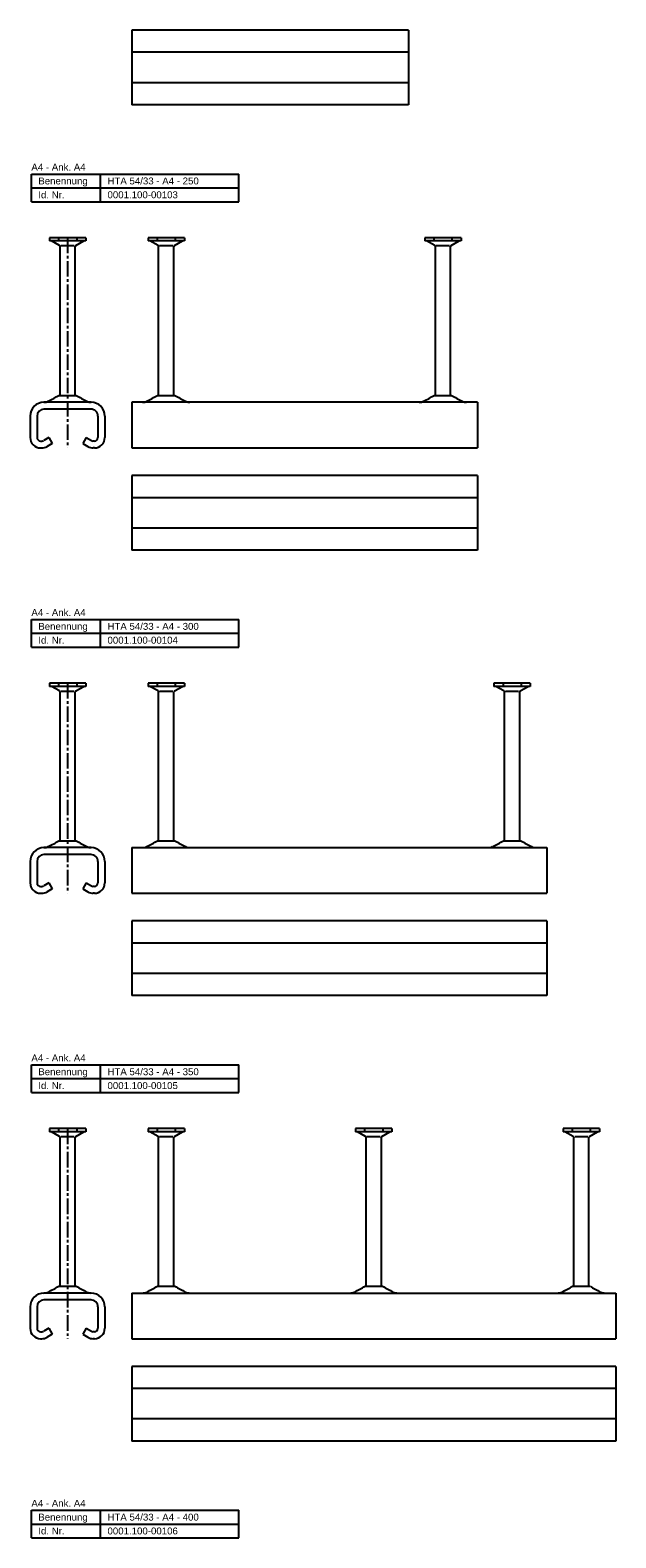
# Model space of a CAD drawing. Header units: millimetres. Extents: x -466 to 5678, y -7065 to 2232.
# Tile 4 of 25: x -466 to -42, y -5847 to -4757. Entities that reach past the tile are written whole.
import ezdxf

# ---------------------------------------------------------------- set-up
doc = ezdxf.new("R2010")
doc.units = ezdxf.units.MM
doc.linetypes.add('MITTE2', pattern=[1.125, 0.75, -0.125, 0.125, -0.125])
doc.layers.add('HALFEN', color=2, linetype='CONTINUOUS')
doc.styles.add('ARIAL50', font='ARIAL.TTF', dxfattribs={"height": 5})

msp = doc.modelspace()

# ---------------------------------------------------------------- linework, layer by layer
at = {"layer": 'HALFEN'}
for p, q in [((-192.2, -4757.5), (-392.2, -4757.5)), ((-392.2, -4757.5), (-392.2, -4811.5)), ((-192.2, -4757.5), (-192.2, -4811.5)), ((-192.2, -4773.5), (-392.2, -4773.5)), ((-192.2, -4795.5), (-392.2, -4795.5)), ((-192.2, -4811.5), (-392.2, -4811.5)), ((-464.7, -4861.5), (-314.7, -4861.5)), ((-464.7, -4881.5), (-464.7, -4861.5)), ((-464.7, -4871.5), (-314.7, -4871.5)), ((-414.7, -4881.5), (-414.7, -4861.5)), ((-314.7, -4881.5), (-314.7, -4861.5)), ((-464.7, -4881.5), (-314.7, -4881.5)), ((-451.7, -4907.5), (-451.7, -4909.9)), ((-425.3, -4907.5), (-451.7, -4907.5)), ((-425.3, -4909.9), (-451.7, -4909.9)), ((-444.4, -4913.2), (-450.2, -4909.9)), ((-445.1, -4908.1), (-445.1, -4909.3)), ((-444, -5021.5), (-444, -4913.9)), ((-433.7, -4913.5), (-443.3, -4913.5)), ((-433, -5021.5), (-433, -4913.9)), ((-432.6, -4913.2), (-426.8, -4909.9)), ((-431.9, -4908.1), (-431.9, -4909.3)), ((-425.3, -4907.5), (-425.3, -4909.9)), ((-380.4, -4907.5), (-380.4, -4909.9)), ((-354.1, -4907.5), (-380.4, -4907.5)), ((-354.1, -4909.9), (-380.4, -4909.9)), ((-373.1, -4913.2), (-379, -4909.9)), ((-373.8, -4908.1), (-373.8, -4909.3)), ((-372.7, -5021.5), (-372.7, -4913.9)), ((-362.5, -4913.5), (-372, -4913.5)), ((-361.7, -5021.5), (-361.7, -4913.9)), ((-361.3, -4913.2), (-355.5, -4909.9)), ((-360.7, -4908.1), (-360.7, -4909.3)), ((-354.1, -4907.5), (-354.1, -4909.9)), ((-180.4, -4907.5), (-180.4, -4909.9)), ((-154.1, -4907.5), (-180.4, -4907.5)), ((-154.1, -4909.9), (-180.4, -4909.9)), ((-173.1, -4913.2), (-179, -4909.9)), ((-173.8, -4908.1), (-173.8, -4909.3)), ((-172.7, -5021.5), (-172.7, -4913.9)), ((-162.5, -4913.5), (-172, -4913.5)), ((-161.7, -5021.5), (-161.7, -4913.9)), ((-161.3, -4913.2), (-155.5, -4909.9)), ((-160.7, -4908.1), (-160.7, -4909.3)), ((-154.1, -4907.5), (-154.1, -4909.9)), ((-444.8, -5021.5), (-432.2, -5021.5)), ((-373.5, -5021.5), (-361, -5021.5)), ((-173.5, -5021.5), (-161, -5021.5)), ((-421.6, -5026.5), (-455.4, -5026.5)), ((-421.6, -5031.5), (-455.4, -5031.5)), ((-392.2, -5026.5), (-392.2, -5059.5)), ((-142.2, -5026.5), (-392.2, -5026.5)), ((-142.2, -5026.5), (-142.2, -5059.5)), ((-465.6, -5036.5), (-465.6, -5052)), ((-460.6, -5036.5), (-460.6, -5052)), ((-416.6, -5036.5), (-416.6, -5052)), ((-411.6, -5036.5), (-411.6, -5052)), ((-458.1, -5054.5), (-457.1, -5054.5)), ((-452.1, -5052), (-455.8, -5054.1)), ((-449.6, -5056.3), (-453.3, -5058.5)), ((-452.1, -5052), (-449.6, -5056.3)), ((-425.1, -5052), (-427.6, -5056.3)), ((-427.6, -5056.3), (-423.8, -5058.5)), ((-425.1, -5052), (-421.3, -5054.1)), ((-419.1, -5054.5), (-420.1, -5054.5)), ((-458.1, -5059.5), (-457.1, -5059.5)), ((-419.1, -5059.5), (-420.1, -5059.5)), ((-392.2, -5059.5), (-142.2, -5059.5)), ((-142.2, -5079.5), (-392.2, -5079.5)), ((-392.2, -5079.5), (-392.2, -5133.5)), ((-142.2, -5079.5), (-142.2, -5133.5)), ((-142.2, -5095.5), (-392.2, -5095.5)), ((-142.2, -5117.5), (-392.2, -5117.5)), ((-142.2, -5133.5), (-392.2, -5133.5)), ((-464.7, -5183.5), (-314.7, -5183.5)), ((-464.7, -5203.5), (-464.7, -5183.5)), ((-414.7, -5203.5), (-414.7, -5183.5)), ((-314.7, -5203.5), (-314.7, -5183.5)), ((-464.7, -5193.5), (-314.7, -5193.5)), ((-464.7, -5203.5), (-314.7, -5203.5)), ((-451.7, -5229.5), (-451.7, -5231.9)), ((-425.3, -5229.5), (-451.7, -5229.5)), ((-425.3, -5231.9), (-451.7, -5231.9)), ((-444.4, -5235.2), (-450.2, -5231.9)), ((-445.1, -5230.1), (-445.1, -5231.3)), ((-432.6, -5235.2), (-426.8, -5231.9)), ((-431.9, -5230.1), (-431.9, -5231.3)), ((-425.3, -5229.5), (-425.3, -5231.9)), ((-380.4, -5229.5), (-380.4, -5231.9)), ((-354.1, -5229.5), (-380.4, -5229.5)), ((-354.1, -5231.9), (-380.4, -5231.9)), ((-373.1, -5235.2), (-379, -5231.9)), ((-373.8, -5230.1), (-373.8, -5231.3)), ((-361.3, -5235.2), (-355.5, -5231.9)), ((-360.7, -5230.1), (-360.7, -5231.3)), ((-354.1, -5229.5), (-354.1, -5231.9)), ((-130.4, -5229.5), (-130.4, -5231.9)), ((-104.1, -5229.5), (-130.4, -5229.5)), ((-104.1, -5231.9), (-130.4, -5231.9)), ((-123.1, -5235.2), (-129, -5231.9)), ((-123.8, -5230.1), (-123.8, -5231.3)), ((-111.3, -5235.2), (-105.5, -5231.9)), ((-110.7, -5230.1), (-110.7, -5231.3)), ((-104.1, -5229.5), (-104.1, -5231.9)), ((-444, -5343.5), (-444, -5235.9)), ((-433.7, -5235.5), (-443.3, -5235.5)), ((-433, -5343.5), (-433, -5235.9)), ((-372.7, -5343.5), (-372.7, -5235.9)), ((-362.5, -5235.5), (-372, -5235.5)), ((-361.7, -5343.5), (-361.7, -5235.9)), ((-122.7, -5343.5), (-122.7, -5235.9)), ((-112.5, -5235.5), (-122, -5235.5)), ((-111.7, -5343.5), (-111.7, -5235.9)), ((-421.6, -5348.5), (-455.4, -5348.5)), ((-444.8, -5343.5), (-432.2, -5343.5)), ((-392.2, -5348.5), (-392.2, -5381.5)), ((-392.2, -5348.5), (-92.2, -5348.5)), ((-373.5, -5343.5), (-361, -5343.5)), ((-123.5, -5343.5), (-111, -5343.5)), ((-92.2, -5348.5), (-92.2, -5381.5)), ((-465.6, -5358.5), (-465.6, -5374)), ((-460.6, -5358.5), (-460.6, -5374)), ((-421.6, -5353.5), (-455.4, -5353.5)), ((-416.6, -5358.5), (-416.6, -5374)), ((-411.6, -5358.5), (-411.6, -5374)), ((-458.1, -5376.5), (-457.1, -5376.5)), ((-458.1, -5381.5), (-457.1, -5381.5)), ((-452.1, -5374), (-455.8, -5376.1)), ((-449.6, -5378.3), (-453.3, -5380.5)), ((-452.1, -5374), (-449.6, -5378.3)), ((-425.1, -5374), (-427.6, -5378.3)), ((-427.6, -5378.3), (-423.8, -5380.5)), ((-425.1, -5374), (-421.3, -5376.1)), ((-419.1, -5376.5), (-420.1, -5376.5)), ((-419.1, -5381.5), (-420.1, -5381.5)), ((-392.2, -5381.5), (-92.2, -5381.5)), ((-92.2, -5401.5), (-392.2, -5401.5)), ((-392.2, -5401.5), (-392.2, -5455.5)), ((-92.2, -5401.5), (-92.2, -5455.5)), ((-92.2, -5417.5), (-392.2, -5417.5)), ((-92.2, -5439.5), (-392.2, -5439.5)), ((-92.2, -5455.5), (-392.2, -5455.5)), ((-464.7, -5505.5), (-314.7, -5505.5)), ((-464.7, -5525.5), (-464.7, -5505.5)), ((-414.7, -5525.5), (-414.7, -5505.5)), ((-314.7, -5525.5), (-314.7, -5505.5)), ((-464.7, -5515.5), (-314.7, -5515.5)), ((-464.7, -5525.5), (-314.7, -5525.5)), ((-451.7, -5551.5), (-451.7, -5553.9)), ((-425.3, -5551.5), (-451.7, -5551.5)), ((-425.3, -5553.9), (-451.7, -5553.9)), ((-444.4, -5557.2), (-450.2, -5553.9)), ((-445.1, -5552.1), (-445.1, -5553.3)), ((-444, -5665.5), (-444, -5557.9)), ((-433.7, -5557.5), (-443.3, -5557.5)), ((-433, -5665.5), (-433, -5557.9)), ((-432.6, -5557.2), (-426.8, -5553.9)), ((-431.9, -5552.1), (-431.9, -5553.3)), ((-425.3, -5551.5), (-425.3, -5553.9)), ((-380.4, -5551.5), (-380.4, -5553.9)), ((-354.1, -5551.5), (-380.4, -5551.5)), ((-354.1, -5553.9), (-380.4, -5553.9)), ((-373.1, -5557.2), (-379, -5553.9)), ((-373.8, -5552.1), (-373.8, -5553.3)), ((-372.7, -5665.5), (-372.7, -5557.9)), ((-362.5, -5557.5), (-372, -5557.5)), ((-361.7, -5665.5), (-361.7, -5557.9)), ((-361.3, -5557.2), (-355.5, -5553.9)), ((-360.7, -5552.1), (-360.7, -5553.3)), ((-354.1, -5551.5), (-354.1, -5553.9)), ((-230.4, -5551.5), (-230.4, -5553.9)), ((-204.1, -5551.5), (-230.4, -5551.5)), ((-204.1, -5553.9), (-230.4, -5553.9)), ((-223.1, -5557.2), (-229, -5553.9)), ((-223.8, -5552.1), (-223.8, -5553.3)), ((-222.7, -5665.5), (-222.7, -5557.9)), ((-212.5, -5557.5), (-222, -5557.5)), ((-211.7, -5665.5), (-211.7, -5557.9)), ((-211.3, -5557.2), (-205.5, -5553.9)), ((-210.7, -5552.1), (-210.7, -5553.3)), ((-204.1, -5551.5), (-204.1, -5553.9)), ((-80.4, -5551.5), (-80.4, -5553.9)), ((-54.1, -5551.5), (-80.4, -5551.5)), ((-54.1, -5553.9), (-80.4, -5553.9)), ((-73.1, -5557.2), (-79, -5553.9)), ((-73.8, -5552.1), (-73.8, -5553.3)), ((-72.7, -5665.5), (-72.7, -5557.9)), ((-62.5, -5557.5), (-72, -5557.5)), ((-61.7, -5665.5), (-61.7, -5557.9)), ((-61.3, -5557.2), (-55.5, -5553.9)), ((-60.7, -5552.1), (-60.7, -5553.3)), ((-54.1, -5551.5), (-54.1, -5553.9)), ((-444.8, -5665.5), (-432.2, -5665.5)), ((-373.5, -5665.5), (-361, -5665.5)), ((-223.5, -5665.5), (-211, -5665.5)), ((-73.5, -5665.5), (-61, -5665.5)), ((-421.6, -5670.5), (-455.4, -5670.5)), ((-421.6, -5675.5), (-455.4, -5675.5)), ((-392.2, -5670.5), (-392.2, -5703.5)), ((-392.2, -5670.5), (-42.2, -5670.5)), ((-42.2, -5670.5), (-42.2, -5703.5)), ((-465.6, -5680.5), (-465.6, -5696)), ((-460.6, -5680.5), (-460.6, -5696)), ((-416.6, -5680.5), (-416.6, -5696)), ((-411.6, -5680.5), (-411.6, -5696)), ((-458.1, -5698.5), (-457.1, -5698.5)), ((-452.1, -5696), (-455.8, -5698.1)), ((-449.6, -5700.3), (-453.3, -5702.5)), ((-452.1, -5696), (-449.6, -5700.3)), ((-425.1, -5696), (-427.6, -5700.3)), ((-427.6, -5700.3), (-423.8, -5702.5)), ((-425.1, -5696), (-421.3, -5698.1)), ((-419.1, -5698.5), (-420.1, -5698.5)), ((-458.1, -5703.5), (-457.1, -5703.5)), ((-419.1, -5703.5), (-420.1, -5703.5)), ((-392.2, -5703.5), (-42.2, -5703.5)), ((-42.2, -5723.5), (-392.2, -5723.5)), ((-392.2, -5723.5), (-392.2, -5777.5)), ((-42.2, -5723.5), (-42.2, -5777.5)), ((-42.2, -5739.5), (-392.2, -5739.5)), ((-42.2, -5761.5), (-392.2, -5761.5)), ((-42.2, -5777.5), (-392.2, -5777.5)), ((-464.7, -5827.5), (-314.7, -5827.5)), ((-464.7, -5847.5), (-464.7, -5827.5)), ((-414.7, -5847.5), (-414.7, -5827.5)), ((-314.7, -5847.5), (-314.7, -5827.5)), ((-464.7, -5837.5), (-314.7, -5837.5)), ((-464.7, -5847.5), (-314.7, -5847.5))]:
    msp.add_line(p, q, dxfattribs=at)
at = {"layer": 'HALFEN', "color": 1, "linetype": 'MITTE2', "ltscale": 15}
for p, q in [((-438.5, -4907.5), (-438.5, -5059.5)), ((-438.5, -5229.5), (-438.5, -5381.5)), ((-438.5, -5551.5), (-438.5, -5703.5))]:
    msp.add_line(p, q, dxfattribs=at)
at = {"layer": 'HALFEN'}
for centre, radius, start, end in [((-444.8, -4913.9), 0.8, 0, 60), ((-432.2, -4913.9), 0.8, 120, 180), ((-373.5, -4913.9), 0.8, 0, 60), ((-360.9, -4913.9), 0.8, 120, 180), ((-173.5, -4913.9), 0.8, 0, 60), ((-160.9, -4913.9), 0.8, 120, 180), ((-498.6, -4933.2), 103.4, 296.4786, 301.3675), ((-378.4, -4933.2), 103.4, 238.6325, 243.5214), ((-427.3, -4933.2), 103.4, 296.4786, 301.3675), ((-307.1, -4933.2), 103.4, 238.6325, 243.5214), ((-227.3, -4933.2), 103.4, 296.4786, 301.3675), ((-107.1, -4933.2), 103.4, 238.6325, 243.5214), ((-455.6, -5036.5), 10, 90, 180), ((-455.6, -5036.5), 5, 90, 180), ((-455.6, -5019.5), 7, 270, 296.4786), ((-421.4, -5019.5), 7, 243.5214, 270), ((-421.6, -5036.5), 10, 0, 90), ((-421.6, -5036.5), 5, 0, 90.689), ((-384.4, -5019.5), 7, 270, 296.4786), ((-350.1, -5019.5), 7, 243.5214, 270), ((-184.4, -5019.5), 7, 270, 296.4786), ((-150.1, -5019.5), 7, 243.5214, 270), ((-458.1, -5052), 7.5, 180, 270), ((-458.1, -5052), 2.5, 180, 270), ((-457.1, -5052), 2.5, 270, 300), ((-420.1, -5052), 2.5, 240, 270), ((-419.1, -5052), 7.5, 270, 0), ((-419.1, -5052), 2.5, 270, 0), ((-457.1, -5052), 7.5, 270, 300), ((-420.1, -5052), 7.5, 240, 270), ((-444.8, -5235.9), 0.8, 0, 60), ((-432.2, -5235.9), 0.8, 120, 180), ((-373.5, -5235.9), 0.8, 0, 60), ((-360.9, -5235.9), 0.8, 120, 180), ((-123.5, -5235.9), 0.8, 0, 60), ((-110.9, -5235.9), 0.8, 120, 180), ((-455.6, -5358.5), 10, 90, 180), ((-455.6, -5341.5), 7, 270, 296.4786), ((-498.6, -5255.2), 103.4, 296.4786, 301.3675), ((-378.4, -5255.2), 103.4, 238.6325, 243.5214), ((-421.4, -5341.5), 7, 243.5214, 270), ((-421.6, -5358.5), 10, 0, 90), ((-384.4, -5341.5), 7, 270, 296.4786), ((-427.3, -5255.2), 103.4, 296.4786, 301.3675), ((-307.1, -5255.2), 103.4, 238.6325, 243.5214), ((-350.1, -5341.5), 7, 243.5214, 270), ((-134.4, -5341.5), 7, 270, 296.4786), ((-177.3, -5255.2), 103.4, 296.4786, 301.3675), ((-57.1, -5255.2), 103.4, 238.6325, 243.5214), ((-100.1, -5341.5), 7, 243.5214, 270), ((-455.6, -5358.5), 5, 90, 180), ((-421.6, -5358.5), 5, 0, 90.689), ((-458.1, -5374), 7.5, 180, 270), ((-458.1, -5374), 2.5, 180, 270), ((-457.1, -5374), 2.5, 270, 300), ((-457.1, -5374), 7.5, 270, 300), ((-420.1, -5374), 7.5, 240, 270), ((-420.1, -5374), 2.5, 240, 270), ((-419.1, -5374), 7.5, 270, 0), ((-419.1, -5374), 2.5, 270, 0), ((-444.8, -5557.9), 0.8, 0, 60), ((-432.2, -5557.9), 0.8, 120, 180), ((-373.5, -5557.9), 0.8, 0, 60), ((-360.9, -5557.9), 0.8, 120, 180), ((-223.5, -5557.9), 0.8, 0, 60), ((-210.9, -5557.9), 0.8, 120, 180), ((-73.5, -5557.9), 0.8, 0, 60), ((-60.9, -5557.9), 0.8, 120, 180), ((-498.6, -5577.2), 103.4, 296.4786, 301.3675), ((-378.4, -5577.2), 103.4, 238.6325, 243.5214), ((-427.3, -5577.2), 103.4, 296.4786, 301.3675), ((-307.1, -5577.2), 103.4, 238.6325, 243.5214), ((-277.3, -5577.2), 103.4, 296.4786, 301.3675), ((-157.1, -5577.2), 103.4, 238.6325, 243.5214), ((-127.3, -5577.2), 103.4, 296.4786, 301.3675), ((-7.1, -5577.2), 103.4, 238.6325, 243.5214), ((-455.6, -5680.5), 10, 90, 180), ((-455.6, -5680.5), 5, 90, 180), ((-455.6, -5663.5), 7, 270, 296.4786), ((-421.4, -5663.5), 7, 243.5214, 270), ((-421.6, -5680.5), 10, 0, 90), ((-421.6, -5680.5), 5, 0, 90.689), ((-384.4, -5663.5), 7, 270, 296.4786), ((-350.1, -5663.5), 7, 243.5214, 270), ((-234.4, -5663.5), 7, 270, 296.4786), ((-200.1, -5663.5), 7, 243.5214, 270), ((-84.4, -5663.5), 7, 270, 296.4786), ((-50.1, -5663.5), 7, 243.5214, 270), ((-458.1, -5696), 7.5, 180, 270), ((-458.1, -5696), 2.5, 180, 270), ((-457.1, -5696), 2.5, 270, 300), ((-420.1, -5696), 2.5, 240, 270), ((-419.1, -5696), 7.5, 270, 0), ((-419.1, -5696), 2.5, 270, 0), ((-457.1, -5696), 7.5, 270, 300), ((-420.1, -5696), 7.5, 240, 270)]:
    msp.add_arc(centre, radius, start, end, dxfattribs=at)

# ---------------------------------------------------------------- texts
at = {"layer": 'HALFEN', "style": 'ARIAL50'}
for s, p in [('A4 - Ank. A4', (-464.7, -4859)), ('Benennung', (-459.7, -4869)), ('HTA 54/33 - A4 - 250', (-409.7, -4869)), ('Id. Nr.', (-459.7, -4879)), ('0001.100-00103', (-409.7, -4879)), ('A4 - Ank. A4', (-464.7, -5181)), ('Benennung', (-459.7, -5191)), ('HTA 54/33 - A4 - 300', (-409.7, -5191)), ('Id. Nr.', (-459.7, -5201)), ('0001.100-00104', (-409.7, -5201)), ('A4 - Ank. A4', (-464.7, -5503)), ('Benennung', (-459.7, -5513)), ('HTA 54/33 - A4 - 350', (-409.7, -5513)), ('Id. Nr.', (-459.7, -5523)), ('0001.100-00105', (-409.7, -5523)), ('A4 - Ank. A4', (-464.7, -5825)), ('Benennung', (-459.7, -5835)), ('HTA 54/33 - A4 - 400', (-409.7, -5835)), ('Id. Nr.', (-459.7, -5845)), ('0001.100-00106', (-409.7, -5845))]:
    msp.add_text(s, height=5, dxfattribs=at).set_placement(p)

doc.saveas('drawing.dxf')
